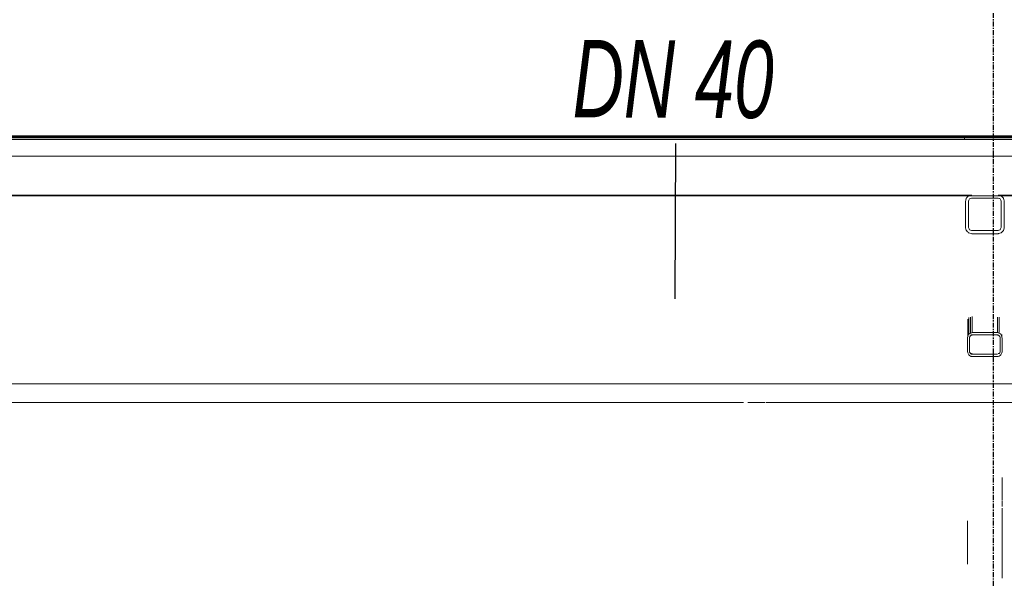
# Model space of a CAD drawing. Header units: millimetres. Extents: x 101535 to 192135, y -3968 to 17259.
# Tile 50 of 92: x 131264 to 133809, y 12910 to 14353. Entities that reach past the tile are written whole.
import ezdxf

# ---------------------------------------------------------------- set-up
doc = ezdxf.new("R2010")
doc.units = ezdxf.units.MM
doc.linetypes.add('IMPORT-Kropki i Kreski _4_', pattern=[1828.8, 914.4, -457.2, 0, -457.2])
doc.linetypes.add('Linia siatki', pattern=[22.225, 12.7, -3.175, 3.175, -3.175])
for name, color, linetype, lineweight in [('2_stropy_K_IR', 7, 'Continuous', 9), ('3_opisy_K_IR', 7, 'Continuous', 9), ('3_oświetlenie_K_IR', 7, 'Continuous', 9), ('4_osie_ISTN', 7, 'Continuous', 9), ('5_opisy_K_IR', 7, 'Continuous', 9), ('A-GENM', 7, 'Continuous', 18), ('P-PIPE', 7, 'Continuous', 18), ('P-PIPE-IDEN', 7, 'Continuous', 30), ('S-GRID', 7, 'Continuous', 30)]:
    doc.layers.add(name, color=color, linetype=linetype, lineweight=lineweight)
for name, color, linetype, lineweight, true_color in [('3_lądowisko_K_IR', 7, 'Continuous', 9, 0x999999), ('A-FLOR', 7, 'Continuous', 25, 0x007f00), ('rzut płyty_dwg', 7, 'Continuous', 9, 0x767676)]:
    doc.layers.add(name, color=color, linetype=linetype, lineweight=lineweight, true_color=true_color)
doc.styles.add('Arial Narrow_B_I_1', font='ARIALNBI.TTF', dxfattribs={"width": 0.8, "height": 200})

# ---------------------------------------------------------------- blocks, each defined once
blk = doc.blocks.new('Bezpośredni kształt - IR 026-25_3D1_2025_09_11-304393-Przekrój 5')
at = {"layer": 'A-GENM', "lineweight": 9}
for p, q in [((-33718.5, 14050), (-27587, 14050)), ((-33718.5, 14050), (-27587, 14050)), ((-30339.7, 13900), (-31281.2, 13900)), ((-30339.7, 13900), (-31281.2, 13900)), ((-30339.7, 13900), (-28381.2, 13900)), ((-28381.2, 13900), (-30339.7, 13900)), ((-28381.2, 13900), (-28378.6, 13900)), ((-28378.6, 13900), (-28381.2, 13900)), ((-28378.6, 13900), (-28378.2, 13900)), ((-28378.2, 13900), (-28378.6, 13900)), ((-28378.2, 13900), (-28365.2, 13900)), ((-28365.2, 13900), (-28378.2, 13900)), ((-28376.6, 13894.4), (-28374.4, 13896.7)), ((-28376.6, 13894.4), (-28374.4, 13896.7)), ((-28374.4, 13896.7), (-28373.2, 13897.9)), ((-28374.4, 13896.7), (-28373.2, 13897.9)), ((-28370, 13898.7), (-28373.2, 13897.9)), ((-28373.2, 13897.9), (-28370, 13898.7)), ((-28369.9, 13898.7), (-28370, 13898.7)), ((-28370, 13898.7), (-28369.9, 13898.7)), ((-28369.9, 13898.7), (-28365.4, 13899.9)), ((-28369.9, 13898.7), (-28365.4, 13899.9)), ((-28365.4, 13899.9), (-28365.2, 13900)), ((-28365.4, 13899.9), (-28365.2, 13900)), ((-28297, 13900), (-28297.2, 13900)), ((-28297.2, 13900), (-28283.7, 13900)), ((-28283.7, 13900), (-28297.2, 13900)), ((-28297.2, 13900), (-28297, 13900)), ((-28293.9, 13899.1), (-28297, 13900)), ((-28297, 13900), (-28293.9, 13899.1)), ((-28293.9, 13899.1), (-28293.7, 13899.1)), ((-28293.9, 13899.1), (-28293.7, 13899.1)), ((-28293.7, 13899.1), (-28289.2, 13897.9)), ((-28293.7, 13899.1), (-28289.2, 13897.9)), ((-28289.2, 13897.9), (-28288, 13896.7)), ((-28289.2, 13897.9), (-28288, 13896.7)), ((-28285.8, 13894.4), (-28288, 13896.7)), ((-28288, 13896.7), (-28285.8, 13894.4)), ((-28281.2, 13900), (-28283.7, 13900)), ((-28281.2, 13900), (-28283.7, 13900)), ((-27339.7, 13900), (-28281.2, 13900)), ((-27339.7, 13900), (-28281.2, 13900)), ((-28380.7, 13885.8), (-28381.2, 13884)), ((-28381.2, 13884), (-28380.7, 13885.8)), ((-28381.2, 13883.7), (-28381.2, 13884)), ((-28381.2, 13883.7), (-28381.2, 13884)), ((-28381.2, 13861.2), (-28381.2, 13883.7)), ((-28381.2, 13861.2), (-28381.2, 13883.7)), ((-28380.7, 13885.8), (-28379.2, 13891.5)), ((-28380.7, 13885.8), (-28379.2, 13891.5)), ((-28379.2, 13891.5), (-28379, 13892)), ((-28379.2, 13891.5), (-28379, 13892)), ((-28377.5, 13893.6), (-28379, 13892)), ((-28379, 13892), (-28377.5, 13893.6)), ((-28376.6, 13894.4), (-28377.5, 13893.6)), ((-28377.5, 13893.6), (-28376.6, 13894.4)), ((-28373.2, 13884), (-28372.2, 13886.3)), ((-28372.2, 13886.3), (-28373.2, 13884)), ((-28373.2, 13855.9), (-28373.2, 13884)), ((-28373.2, 13884), (-28373.2, 13855.9)), ((-28372.2, 13886.3), (-28370.8, 13889.7)), ((-28370.8, 13889.7), (-28372.2, 13886.3)), ((-28367.8, 13890.9), (-28370.8, 13889.7)), ((-28367.8, 13890.9), (-28370.8, 13889.7)), ((-28367.5, 13891), (-28367.8, 13890.9)), ((-28367.5, 13891), (-28367.8, 13890.9)), ((-28367.5, 13891), (-28365.4, 13891.9)), ((-28365.4, 13891.9), (-28367.5, 13891)), ((-28365.4, 13891.9), (-28365.2, 13892)), ((-28365.2, 13892), (-28365.4, 13891.9)), ((-28360.8, 13892), (-28365.2, 13892)), ((-28360.8, 13892), (-28365.2, 13892)), ((-28360.8, 13892), (-28359.9, 13892)), ((-28359.9, 13892), (-28360.8, 13892)), ((-28359.9, 13892), (-28355.9, 13892)), ((-28355.9, 13892), (-28359.9, 13892)), ((-28355.9, 13892), (-28345.2, 13892)), ((-28345.2, 13892), (-28355.9, 13892)), ((-28345.2, 13892), (-28334.6, 13892)), ((-28334.6, 13892), (-28345.2, 13892)), ((-28334.6, 13892), (-28330.5, 13892)), ((-28330.5, 13892), (-28334.6, 13892)), ((-28330.5, 13892), (-28329.7, 13892)), ((-28329.7, 13892), (-28330.5, 13892)), ((-28325.3, 13892), (-28329.7, 13892)), ((-28325.3, 13892), (-28329.7, 13892)), ((-28325.3, 13892), (-28322.2, 13892)), ((-28322.2, 13892), (-28325.3, 13892)), ((-28322.2, 13892), (-28321.6, 13892)), ((-28321.6, 13892), (-28322.2, 13892)), ((-28321.6, 13892), (-28318.7, 13892)), ((-28318.7, 13892), (-28321.6, 13892)), ((-28318.7, 13892), (-28311.3, 13892)), ((-28311.3, 13892), (-28318.7, 13892)), ((-28311.3, 13892), (-28303.8, 13892)), ((-28303.8, 13892), (-28311.3, 13892)), ((-28303.8, 13892), (-28300.9, 13892)), ((-28300.9, 13892), (-28303.8, 13892)), ((-28300.9, 13892), (-28300.3, 13892)), ((-28300.3, 13892), (-28300.9, 13892)), ((-28300.3, 13892), (-28297.2, 13892)), ((-28297.2, 13892), (-28300.3, 13892)), ((-28297, 13891.9), (-28297.2, 13892)), ((-28297, 13891.9), (-28297.2, 13892)), ((-28293.9, 13890.6), (-28297, 13891.9)), ((-28293.9, 13890.6), (-28297, 13891.9)), ((-28293.9, 13890.6), (-28293.7, 13890.6)), ((-28293.7, 13890.6), (-28293.9, 13890.6)), ((-28293.7, 13890.6), (-28291.5, 13889.7)), ((-28291.5, 13889.7), (-28293.7, 13890.6)), ((-28290.2, 13886.3), (-28291.5, 13889.7)), ((-28290.2, 13886.3), (-28291.5, 13889.7)), ((-28290.2, 13886.3), (-28289.2, 13884)), ((-28289.2, 13884), (-28290.2, 13886.3)), ((-28289.2, 13844.1), (-28289.2, 13884)), ((-28289.2, 13844.1), (-28289.2, 13884)), ((-28284.9, 13893.6), (-28285.8, 13894.4)), ((-28285.8, 13894.4), (-28284.9, 13893.6)), ((-28283.3, 13892), (-28284.9, 13893.6)), ((-28284.9, 13893.6), (-28283.3, 13892)), ((-28283.3, 13891.7), (-28283.3, 13892)), ((-28283.3, 13892), (-28283.3, 13891.7)), ((-28282.2, 13887.6), (-28283.3, 13891.7)), ((-28283.3, 13891.7), (-28282.2, 13887.6)), ((-28281.6, 13885.4), (-28282.2, 13887.6)), ((-28282.2, 13887.6), (-28281.6, 13885.4)), ((-28281.6, 13885.4), (-28281.6, 13885.4)), ((-28281.6, 13885.4), (-28281.5, 13885.2)), ((-28281.6, 13885.4), (-28281.6, 13885.4)), ((-28281.6, 13885.4), (-28281.5, 13885.2)), ((-28281.5, 13885.2), (-28281.2, 13884)), ((-28281.5, 13885.2), (-28281.2, 13884)), ((-28281.2, 13883.3), (-28281.2, 13884)), ((-28281.2, 13884), (-28281.2, 13883.3)), ((-28281.2, 13838.8), (-28281.2, 13883.3)), ((-28281.2, 13883.3), (-28281.2, 13838.8)), ((-28381.2, 13861.2), (-28381.2, 13860.5)), ((-28381.2, 13860.5), (-28381.2, 13861.2)), ((-28381.2, 13860.5), (-28381.2, 13816)), ((-28381.2, 13816), (-28381.2, 13860.5)), ((-28373.2, 13855.9), (-28373.2, 13816)), ((-28373.2, 13855.9), (-28373.2, 13816)), ((-28289.2, 13844.1), (-28289.2, 13816)), ((-28289.2, 13816), (-28289.2, 13844.1)), ((-28281.2, 13838.8), (-28281.2, 13838.5)), ((-28281.2, 13838.8), (-28281.2, 13838.5)), ((-28281.2, 13838.5), (-28281.2, 13816)), ((-28281.2, 13838.5), (-28281.2, 13816)), ((-28380.9, 13814.8), (-28381.2, 13816)), ((-28380.9, 13814.8), (-28381.2, 13816)), ((-28380.9, 13814.8), (-28380.8, 13814.6)), ((-28380.8, 13814.6), (-28380.9, 13814.8)), ((-28380.2, 13812.4), (-28380.8, 13814.6)), ((-28380.8, 13814.6), (-28380.8, 13814.6)), ((-28380.2, 13812.4), (-28380.8, 13814.6)), ((-28380.8, 13814.6), (-28380.8, 13814.6)), ((-28380.2, 13812.4), (-28379.1, 13808.3)), ((-28379.1, 13808.3), (-28380.2, 13812.4)), ((-28379.1, 13808.3), (-28379, 13808)), ((-28379, 13808), (-28379.1, 13808.3)), ((-28376.8, 13805.7), (-28379, 13808)), ((-28376.8, 13805.7), (-28379, 13808)), ((-28375.6, 13804.6), (-28376.8, 13805.7)), ((-28375.6, 13804.6), (-28376.8, 13805.7)), ((-28375.6, 13804.6), (-28374, 13803)), ((-28374, 13803), (-28375.6, 13804.6)), ((-28374, 13803), (-28373.2, 13802.1)), ((-28373.2, 13802.1), (-28374, 13803)), ((-28371.8, 13812.7), (-28373.2, 13816)), ((-28373.2, 13816), (-28371.8, 13812.7)), ((-28373.2, 13802.1), (-28366.3, 13800.3)), ((-28366.3, 13800.3), (-28373.2, 13802.1)), ((-28370.8, 13810.3), (-28371.8, 13812.7)), ((-28371.8, 13812.7), (-28370.8, 13810.3)), ((-28368.7, 13809.4), (-28370.8, 13810.3)), ((-28370.8, 13810.3), (-28368.7, 13809.4)), ((-28368.5, 13809.4), (-28368.7, 13809.4)), ((-28368.7, 13809.4), (-28368.5, 13809.4)), ((-28368.5, 13809.4), (-28365.4, 13808.1)), ((-28368.5, 13809.4), (-28365.4, 13808.1)), ((-28366.3, 13800.3), (-28365.2, 13800)), ((-28365.2, 13800), (-28366.3, 13800.3)), ((-28365.4, 13808.1), (-28365.2, 13808)), ((-28365.4, 13808.1), (-28365.2, 13808)), ((-28365.2, 13808), (-28360.8, 13808)), ((-28365.2, 13808), (-28360.8, 13808)), ((-28364.1, 13800), (-28365.2, 13800)), ((-28364.1, 13800), (-28365.2, 13800)), ((-28317.9, 13800), (-28364.1, 13800)), ((-28317.9, 13800), (-28364.1, 13800)), ((-28360.8, 13808), (-28359.9, 13808)), ((-28360.8, 13808), (-28359.9, 13808)), ((-28359.9, 13808), (-28355.9, 13808)), ((-28359.9, 13808), (-28355.9, 13808)), ((-28355.9, 13808), (-28345.2, 13808)), ((-28355.9, 13808), (-28345.2, 13808)), ((-28345.2, 13808), (-28334.6, 13808)), ((-28345.2, 13808), (-28334.6, 13808)), ((-28330.5, 13808), (-28334.6, 13808)), ((-28334.6, 13808), (-28330.5, 13808)), ((-28327.4, 13808), (-28330.5, 13808)), ((-28330.5, 13808), (-28327.4, 13808)), ((-28326.6, 13808), (-28327.4, 13808)), ((-28327.4, 13808), (-28326.6, 13808)), ((-28326, 13808), (-28326.6, 13808)), ((-28326.6, 13808), (-28326, 13808)), ((-28326, 13808), (-28321.6, 13808)), ((-28326, 13808), (-28321.6, 13808)), ((-28318.7, 13808), (-28321.6, 13808)), ((-28321.6, 13808), (-28318.7, 13808)), ((-28311.3, 13808), (-28318.7, 13808)), ((-28318.7, 13808), (-28311.3, 13808)), ((-28317.9, 13800), (-28316.8, 13800)), ((-28316.8, 13800), (-28317.9, 13800)), ((-28316.8, 13800), (-28297.2, 13800)), ((-28297.2, 13800), (-28316.8, 13800)), ((-28303.8, 13808), (-28311.3, 13808)), ((-28311.3, 13808), (-28303.8, 13808)), ((-28300.9, 13808), (-28303.8, 13808)), ((-28303.8, 13808), (-28300.9, 13808)), ((-28300.3, 13808), (-28300.9, 13808)), ((-28300.9, 13808), (-28300.3, 13808)), ((-28297.2, 13808), (-28300.3, 13808)), ((-28300.3, 13808), (-28297.2, 13808)), ((-28297, 13808.1), (-28297.2, 13808)), ((-28297.2, 13808), (-28297, 13808.1)), ((-28296.1, 13800.3), (-28297.2, 13800)), ((-28296.1, 13800.3), (-28297.2, 13800)), ((-28294.9, 13809), (-28297, 13808.1)), ((-28297, 13808.1), (-28294.9, 13809)), ((-28296.1, 13800.3), (-28289.2, 13802.1)), ((-28289.2, 13802.1), (-28296.1, 13800.3)), ((-28294.9, 13809), (-28294.6, 13809.1)), ((-28294.9, 13809), (-28294.6, 13809.1)), ((-28294.6, 13809.1), (-28291.5, 13810.3)), ((-28294.6, 13809.1), (-28291.5, 13810.3)), ((-28290.6, 13812.7), (-28291.5, 13810.3)), ((-28291.5, 13810.3), (-28290.6, 13812.7)), ((-28290.6, 13812.7), (-28289.2, 13816)), ((-28290.6, 13812.7), (-28289.2, 13816)), ((-28288, 13803.3), (-28289.2, 13802.1)), ((-28288, 13803.3), (-28289.2, 13802.1)), ((-28285.8, 13805.6), (-28288, 13803.3)), ((-28285.8, 13805.6), (-28288, 13803.3)), ((-28285.8, 13805.6), (-28284.9, 13806.4)), ((-28284.9, 13806.4), (-28285.8, 13805.6)), ((-28284.9, 13806.4), (-28283.3, 13808)), ((-28283.3, 13808), (-28284.9, 13806.4)), ((-28283.2, 13808.5), (-28283.3, 13808)), ((-28283.2, 13808.5), (-28283.3, 13808)), ((-28281.7, 13814.2), (-28283.2, 13808.5)), ((-28281.7, 13814.2), (-28283.2, 13808.5)), ((-28281.7, 13814.2), (-28281.2, 13816)), ((-28281.2, 13816), (-28281.7, 13814.2)), ((-28375.2, 13579), (-28375.2, 13536.8)), ((-28375.2, 13536.8), (-28375.2, 13579)), ((-28372.5, 13583.2), (-28372.5, 13540.1)), ((-28372.5, 13583.2), (-28372.5, 13540.1)), ((-28368.5, 13543.4), (-28368.5, 13584.6)), ((-28368.5, 13584.6), (-28368.5, 13543.4)), ((-28363.7, 13585.9), (-28363.7, 13544.6)), ((-28363.7, 13544.6), (-28363.7, 13585.9)), ((-28298.7, 13584.6), (-28298.7, 13544.6)), ((-28298.7, 13544.6), (-28298.7, 13584.6)), ((-28293.9, 13584.6), (-28293.9, 13545.3)), ((-28293.9, 13545.3), (-28293.9, 13584.6)), ((-28373.3, 13538.6), (-28374.3, 13536.8)), ((-28374.3, 13536.8), (-28373.3, 13538.6)), ((-28373.3, 13538.6), (-28372.5, 13540.1)), ((-28373.3, 13538.6), (-28372.5, 13540.1)), ((-28371.3, 13541.1), (-28372.5, 13540.1)), ((-28372.5, 13540.1), (-28371.3, 13541.1)), ((-28368.5, 13543.4), (-28371.3, 13541.1)), ((-28371.3, 13541.1), (-28368.5, 13543.4)), ((-28366.1, 13544), (-28368.5, 13543.4)), ((-28368.5, 13543.4), (-28366.1, 13544)), ((-28366.6, 13539.6), (-28366.6, 13537.8)), ((-28366.6, 13537.8), (-28366.6, 13539.6)), ((-28365.1, 13544.3), (-28366.1, 13544)), ((-28366.1, 13544), (-28365.1, 13544.3)), ((-28364.8, 13538.1), (-28363.7, 13538.4)), ((-28363.7, 13538.4), (-28364.8, 13538.1)), ((-28317.4, 13544.6), (-28363.7, 13544.6)), ((-28363.7, 13544.6), (-28317.4, 13544.6)), ((-28344.6, 13538.4), (-28363.7, 13538.4)), ((-28344.6, 13538.4), (-28363.7, 13538.4)), ((-28344.6, 13538.4), (-28298.7, 13538.4)), ((-28298.7, 13538.4), (-28344.6, 13538.4)), ((-28317.4, 13544.6), (-28298.7, 13544.6)), ((-28317.4, 13544.6), (-28298.7, 13544.6)), ((-28297.6, 13544.4), (-28298.7, 13544.6)), ((-28298.7, 13544.6), (-28297.6, 13544.4)), ((-28297.9, 13538.2), (-28298.7, 13538.4)), ((-28297.9, 13538.2), (-28298.7, 13538.4)), ((-28295.3, 13543.8), (-28297.6, 13544.4)), ((-28297.6, 13544.4), (-28295.3, 13543.8)), ((-28295.3, 13543.8), (-28293.9, 13543.4)), ((-28295.3, 13543.8), (-28293.9, 13543.4)), ((-28291, 13541.1), (-28293.9, 13543.4)), ((-28293.9, 13543.4), (-28291, 13541.1)), ((-28291, 13541.1), (-28289.9, 13540.1)), ((-28291, 13541.1), (-28289.9, 13540.1)), ((-28287.9, 13536.5), (-28289.9, 13540.1)), ((-28289.9, 13540.1), (-28287.9, 13536.5)), ((-28287.1, 13539.6), (-28287.1, 13535)), ((-28287.1, 13539.6), (-28287.1, 13535)), ((-28376.2, 13531.2), (-28376.2, 13529.1)), ((-28376.2, 13529.1), (-28376.2, 13531.2)), ((-28376.2, 13529.1), (-28376.1, 13529.4)), ((-28376.2, 13529.1), (-28376.1, 13529.4)), ((-28376.2, 13519.4), (-28376.2, 13529.1)), ((-28376.2, 13519.4), (-28376.2, 13529.1)), ((-28376.2, 13519.4), (-28376.2, 13498)), ((-28376.2, 13498), (-28376.2, 13519.4)), ((-28376.1, 13529.4), (-28375.9, 13530.9)), ((-28376.1, 13529.4), (-28375.9, 13530.9)), ((-28375.9, 13530.9), (-28375.2, 13535)), ((-28375.9, 13530.9), (-28375.2, 13535)), ((-28375.2, 13536.6), (-28375.2, 13535)), ((-28374.4, 13536.6), (-28375.2, 13535)), ((-28375.2, 13535), (-28375.2, 13536.6)), ((-28375.2, 13535), (-28374.4, 13536.6)), ((-28371.2, 13529.1), (-28370.8, 13531.6)), ((-28370.8, 13531.6), (-28371.2, 13529.1)), ((-28371.2, 13508.1), (-28371.2, 13529.1)), ((-28371.2, 13529.1), (-28371.2, 13508.1)), ((-28370.8, 13531.6), (-28370.7, 13531.9)), ((-28370.7, 13531.9), (-28370.8, 13531.6)), ((-28370.7, 13531.9), (-28370.6, 13532.6)), ((-28370.6, 13532.6), (-28370.7, 13531.9)), ((-28370.1, 13533.5), (-28370.6, 13532.6)), ((-28370.1, 13533.5), (-28370.6, 13532.6)), ((-28370.1, 13533.5), (-28369, 13535.7)), ((-28369, 13535.7), (-28370.1, 13533.5)), ((-28369, 13536.8), (-28369, 13535.7)), ((-28369, 13535.7), (-28369, 13536.8)), ((-28368.3, 13536.3), (-28369, 13535.7)), ((-28368.3, 13536.3), (-28369, 13535.7)), ((-28368.3, 13536.3), (-28366.6, 13537.7)), ((-28366.6, 13537.7), (-28368.3, 13536.3)), ((-28365.7, 13537.9), (-28366.6, 13537.7)), ((-28365.7, 13537.9), (-28366.6, 13537.7)), ((-28365.7, 13537.9), (-28364.8, 13538.1)), ((-28364.8, 13538.1), (-28365.7, 13537.9)), ((-28297.9, 13538.2), (-28296.8, 13537.9)), ((-28296.8, 13537.9), (-28297.9, 13538.2)), ((-28296.8, 13537.9), (-28295.8, 13537.7)), ((-28295.8, 13537.7), (-28296.8, 13537.9)), ((-28295.1, 13537.1), (-28295.8, 13537.7)), ((-28295.1, 13537.1), (-28295.8, 13537.7)), ((-28295.1, 13537.1), (-28293.4, 13535.7)), ((-28293.4, 13535.7), (-28295.1, 13537.1)), ((-28292.9, 13534.8), (-28293.4, 13535.7)), ((-28292.9, 13534.8), (-28293.4, 13535.7)), ((-28292.9, 13534.8), (-28291.8, 13532.6)), ((-28291.8, 13532.6), (-28292.9, 13534.8)), ((-28291.4, 13530.1), (-28291.8, 13532.6)), ((-28291.4, 13530.1), (-28291.8, 13532.6)), ((-28291.2, 13529.4), (-28291.4, 13530.1)), ((-28291.2, 13529.4), (-28291.4, 13530.1)), ((-28291.2, 13529.1), (-28291.2, 13529.4)), ((-28291.2, 13529.1), (-28291.2, 13529.4)), ((-28291.2, 13519.4), (-28291.2, 13529.1)), ((-28291.2, 13519.4), (-28291.2, 13529.1)), ((-28291.2, 13519.4), (-28291.2, 13498)), ((-28291.2, 13498), (-28291.2, 13519.4)), ((-28287.9, 13536.5), (-28287.1, 13535)), ((-28287.9, 13536.5), (-28287.1, 13535)), ((-28286.9, 13533.6), (-28287.1, 13535)), ((-28287.1, 13535), (-28286.9, 13533.6)), ((-28286.9, 13533.3), (-28286.9, 13533.6)), ((-28286.9, 13533.6), (-28286.9, 13533.3)), ((-28286.2, 13529.1), (-28286.9, 13533.3)), ((-28286.9, 13533.3), (-28286.2, 13529.1)), ((-28286.2, 13508.1), (-28286.2, 13529.1)), ((-28286.2, 13529.1), (-28286.2, 13508.1)), ((-28375.9, 13495.9), (-28376.2, 13498)), ((-28375.9, 13495.9), (-28376.2, 13498)), ((-28375.9, 13495.9), (-28375.8, 13495.2)), ((-28375.8, 13495.2), (-28375.9, 13495.9)), ((-28375.8, 13495.2), (-28375.7, 13494.6)), ((-28375.7, 13494.6), (-28375.8, 13495.2)), ((-28375.5, 13493.7), (-28375.2, 13492)), ((-28375.2, 13492), (-28375.5, 13493.7)), ((-28374.3, 13490.3), (-28375.2, 13492)), ((-28374.3, 13490.3), (-28375.2, 13492)), ((-28374.3, 13490.3), (-28372.5, 13487)), ((-28372.5, 13487), (-28374.3, 13490.3)), ((-28371.2, 13508.1), (-28371.2, 13498)), ((-28371.2, 13508.1), (-28371.2, 13498)), ((-28371.1, 13497.2), (-28371.2, 13498)), ((-28371.2, 13498), (-28371.1, 13497.2)), ((-28370.8, 13495.6), (-28371.1, 13497.2)), ((-28371.1, 13497.2), (-28370.8, 13495.6)), ((-28370.8, 13495.6), (-28370.6, 13494.4)), ((-28370.8, 13495.6), (-28370.6, 13494.4)), ((-28369.5, 13492.4), (-28370.6, 13494.4)), ((-28370.6, 13494.4), (-28369.5, 13492.4)), ((-28369.5, 13492.4), (-28369, 13491.4)), ((-28369.5, 13492.4), (-28369, 13491.4)), ((-28367.4, 13490), (-28369, 13491.4)), ((-28369, 13491.4), (-28367.4, 13490)), ((-28367.4, 13490), (-28366.6, 13489.3)), ((-28367.4, 13490), (-28366.6, 13489.3)), ((-28366.6, 13491.8), (-28366.6, 13489.3)), ((-28366.6, 13491.8), (-28366.6, 13489.3)), ((-28366.1, 13489.2), (-28366.6, 13489.3)), ((-28366.6, 13489.3), (-28366.1, 13489.2)), ((-28364.2, 13488.8), (-28366.1, 13489.2)), ((-28366.1, 13489.2), (-28364.2, 13488.8)), ((-28364.2, 13488.8), (-28363.7, 13488.6)), ((-28364.2, 13488.8), (-28363.7, 13488.6)), ((-28363.7, 13488.6), (-28363.7, 13490.5)), ((-28363.7, 13490.5), (-28363.7, 13488.6)), ((-28320.8, 13488.6), (-28363.7, 13488.6)), ((-28363.7, 13488.6), (-28320.8, 13488.6)), ((-28320.8, 13488.6), (-28298.7, 13488.6)), ((-28320.8, 13488.6), (-28298.7, 13488.6)), ((-28298.2, 13488.8), (-28298.7, 13488.6)), ((-28298.7, 13488.6), (-28298.2, 13488.8)), ((-28295.8, 13491.5), (-28295.8, 13490.1)), ((-28295.8, 13491.5), (-28295.8, 13490.1)), ((-28293.4, 13491.4), (-28295, 13490)), ((-28295, 13490), (-28293.4, 13491.4)), ((-28293.4, 13491.4), (-28292.8, 13492.4)), ((-28293.4, 13491.4), (-28292.8, 13492.4)), ((-28292.8, 13492.4), (-28291.8, 13494.4)), ((-28292.8, 13492.4), (-28291.8, 13494.4)), ((-28291.5, 13496), (-28291.8, 13494.4)), ((-28291.8, 13494.4), (-28291.5, 13496)), ((-28291.4, 13496.8), (-28291.5, 13496)), ((-28291.5, 13496), (-28291.4, 13496.8)), ((-28291.4, 13496.8), (-28291.2, 13498)), ((-28291.4, 13496.8), (-28291.2, 13498)), ((-28288.1, 13490.3), (-28289.9, 13487)), ((-28288.1, 13490.3), (-28289.9, 13487)), ((-28287.1, 13492), (-28288.1, 13490.3)), ((-28287.1, 13492), (-28288.1, 13490.3)), ((-28287.1, 13492), (-28286.6, 13495.2)), ((-28286.6, 13495.2), (-28287.1, 13492)), ((-28286.6, 13495.2), (-28286.5, 13495.9)), ((-28286.5, 13495.9), (-28286.6, 13495.2)), ((-28286.5, 13495.9), (-28286.2, 13498)), ((-28286.2, 13498), (-28286.5, 13495.9)), ((-28286.2, 13508.1), (-28286.2, 13498)), ((-28286.2, 13508.1), (-28286.2, 13498)), ((-28371.1, 13485.8), (-28372.5, 13487)), ((-28371.1, 13485.8), (-28372.5, 13487)), ((-28371.1, 13485.8), (-28368.5, 13483.6)), ((-28368.5, 13483.6), (-28371.1, 13485.8)), ((-28367.4, 13483.3), (-28368.5, 13483.6)), ((-28367.4, 13483.3), (-28368.5, 13483.6)), ((-28366.8, 13483.2), (-28367.4, 13483.3)), ((-28366.8, 13483.2), (-28367.4, 13483.3)), ((-28366.8, 13483.2), (-28365.3, 13482.8)), ((-28365.3, 13482.8), (-28366.8, 13483.2)), ((-28365.2, 13482.8), (-28363.7, 13482.4)), ((-28363.7, 13482.4), (-28365.2, 13482.8)), ((-28341.4, 13482.4), (-28363.7, 13482.4)), ((-28341.4, 13482.4), (-28363.7, 13482.4)), ((-28341.4, 13482.4), (-28298.7, 13482.4)), ((-28298.7, 13482.4), (-28341.4, 13482.4)), ((-28298.2, 13482.5), (-28298.7, 13482.4)), ((-28298.2, 13482.5), (-28298.7, 13482.4)), ((-28297.1, 13482.8), (-28298.2, 13482.5)), ((-28297.1, 13482.8), (-28298.2, 13482.5)), ((-28297.1, 13482.8), (-28293.9, 13483.6)), ((-28293.9, 13483.6), (-28297.1, 13482.8)), ((-28291.2, 13485.8), (-28293.9, 13483.6)), ((-28291.2, 13485.8), (-28293.9, 13483.6)), ((-28289.9, 13487), (-28291.2, 13485.8)), ((-28289.9, 13487), (-28291.2, 13485.8)), ((-28286.2, 13170.2), (-28286.2, 13155.3)), ((-28286.2, 13155.3), (-28286.2, 13170.2)), ((-28286.2, 13154.3), (-28286.2, 13112.1)), ((-28286.2, 13112.1), (-28286.2, 13154.3)), ((-28286.2, 13110.7), (-28286.2, 13095.2)), ((-28286.2, 13095.2), (-28286.2, 13110.7)), ((-28286.2, 13090.8), (-28286.2, 13089.6)), ((-28286.2, 13089.6), (-28286.2, 13090.8)), ((-28286.2, 13089.2), (-28286.2, 12910.3)), ((-28286.2, 12910.3), (-28286.2, 13089.2)), ((-28376.2, 12946.1), (-28376.2, 13058.6)), ((-28376.2, 13058.6), (-28376.2, 12946.1))]:
    blk.add_line(p, q, dxfattribs=at)
blk = doc.blocks.new('Bezpośredni kształt - CONCRETE_SLAB-304394-Przekrój 5')
blk.add_blockref('Bezpośredni kształt - IR 026-25_3D1_2025_09_11-304393-Przekrój 5', (0, 0))
blk = doc.blocks.new('Bezpośredni kształt - A9-305397-Przekrój 5')
at = {"layer": 'A-FLOR', "lineweight": 18}
for p, q in [((-26187.3, 14053), (-32158.7, 14053)), ((-32158.7, 14043), (-26187.3, 14043))]:
    blk.add_line(p, q, dxfattribs=at)
blk = doc.blocks.new('Bezpośredni kształt - CONCRETE_SLAB-305723-Przekrój 5')
at = {"layer": 'A-GENM', "lineweight": 9}
for p, q in [((-18113.7, 14048), (-37258.5, 14048)), ((-32084.7, 13898), (-18729.6, 13898))]:
    blk.add_line(p, q, dxfattribs=at)
blk = doc.blocks.new('Bezpośredni kształt - A9-305753-Przekrój 5')
at = {"layer": 'A-FLOR', "lineweight": 18}
for p, q in [((-27381.6, 14053), (-28383.4, 14053)), ((-28383.4, 14053), (-28383.4, 14050)), ((-28383.4, 14050), (-28383.4, 14043)), ((-27381.6, 14050), (-27381.6, 14053)), ((-27381.6, 14043), (-27381.6, 14050)), ((-28383.4, 14043), (-27381.6, 14043))]:
    blk.add_line(p, q, dxfattribs=at)
blk = doc.blocks.new('IR 026-25_3D1_2025_09_11_ifc-2-Przekrój 5')
at = {"layer": 'A-FLOR', "lineweight": 9}
for name in ['Bezpośredni kształt - A9-305397-Przekrój 5', 'Bezpośredni kształt - A9-305753-Przekrój 5']:
    blk.add_blockref(name, (0, 0), dxfattribs=at)
at = {"layer": 'A-GENM', "lineweight": 9}
for name in ['Bezpośredni kształt - CONCRETE_SLAB-304394-Przekrój 5', 'Bezpośredni kształt - CONCRETE_SLAB-305723-Przekrój 5']:
    blk.add_blockref(name, (0, 0), dxfattribs=at)
blk = doc.blocks.new('rzut płyty_dwg-2316949-Przekrój 5')
at = {"layer": '2_stropy_K_IR'}
blk.add_line((-31489.9, 14000), (-27515.9, 14000), dxfattribs=at)
at = {"layer": '2_stropy_K_IR', "flags": 128}
for points in [[(-27515.9, 14000), (-29770.3, 14000), (-29770.3, 14000), (-31489.9, 14000), (-31489.9, 14000), (-32113.9, 14000), (-38692.8, 14000), (-40623.7, 14000), (-38891.8, 14000), (-37228.6, 14000), (-31578, 14000), (-31489.9, 14000), (-31489.9, 14000)], [(-27515.9, 14000), (-29770.3, 14000), (-29770.3, 14000), (-31578, 14000), (-37228.6, 14000), (-40490.8, 14000)], [(-38528.4, 14000), (-35796, 14000), (-31053.8, 14000), (-25577.8, 14000), (-20835.8, 14000), (-18097.9, 14000), (-18097.9, 14000)]]:
    blk.add_lwpolyline(points, dxfattribs=at)
at = {"layer": '2_stropy_K_IR', "color": 251, "true_color": 0x666666, "flags": 128}
blk.add_lwpolyline([(-38528.4, 14000), (-35796, 14000), (-31053.8, 14000), (-25578, 14000), (-20835.8, 14000), (-18097.9, 14000)], dxfattribs=at)
at = {"layer": '3_lądowisko_K_IR', "color": 7, "lineweight": 13}
for p, q in [((-29670.3, 14000), (-29770.3, 14000)), ((-29297.1, 14000), (-28021.6, 14000))]:
    blk.add_line(p, q, dxfattribs=at)
at = {"layer": '3_lądowisko_K_IR', "color": 7, "lineweight": 13, "flags": 128}
for points in [[(-24973, 14000), (-27663.4, 14000), (-28991.3, 14000), (-31681.7, 14000), (-33008.3, 14000), (-32609, 14000)], [(-27184.2, 14000), (-29256.1, 14000), (-29433.1, 14000), (-28267.2, 14000), (-28310.7, 14000)], [(-29019.3, 14000), (-28021.6, 14000), (-28299.5, 14000), (-29297.1, 14000), (-29019.3, 14000), (-28299.5, 14000)]]:
    blk.add_lwpolyline(points, dxfattribs=at)
at = {"layer": '3_opisy_K_IR', "lineweight": 13, "flags": 128}
for points in [[(-29845.7, 14000), (-30102.8, 14000), (-29813.3, 14000)], [(-28733.2, 14000), (-28659.4, 14000), (-28583.2, 14000)]]:
    blk.add_lwpolyline(points, close=True, dxfattribs=at)
at = {"layer": '3_opisy_K_IR', "flags": 128}
blk.add_lwpolyline([(-29829.5, 14000), (-23088.9, 14000), (-23088.9, 14000), (-23088.9, 14000), (-19797.7, 14000)], dxfattribs=at)
at = {"layer": '3_oświetlenie_K_IR', "linetype": 'IMPORT-Kropki i Kreski _4_'}
blk.add_line((-16517.6, 14000), (-40101.4, 14000), dxfattribs=at)
at = {"layer": '3_oświetlenie_K_IR', "lineweight": 13}
for p, q in [((-30210.4, 14000), (-30497.9, 14000)), ((-30246.6, 14000), (-30461.6, 14000)), ((-30331.2, 14000), (-30377.1, 14000)), ((-30350, 14000), (-30358.3, 14000)), ((-30281, 14000), (-29924.6, 14000)), ((-30121.1, 14000), (-30084.5, 14000))]:
    blk.add_line(p, q, dxfattribs=at)
at = {"layer": '3_oświetlenie_K_IR', "color": 251, "lineweight": 13, "true_color": 0x666666}
for p, q in [((-29866, 14000), (-30226, 14000)), ((-29896, 14000), (-30196, 14000)), ((-30196, 14000), (-29896, 14000)), ((-29561.2, 14000), (-29844, 14000)), ((-29595.1, 14000), (-29810.1, 14000)), ((-29729, 14000), (-29676.2, 14000)), ((-29679.6, 14000), (-29725.6, 14000))]:
    blk.add_line(p, q, dxfattribs=at)
at = {"layer": '3_oświetlenie_K_IR', "color": 96, "lineweight": 13, "true_color": 0x007f00}
for p, q in [((-28630, 14000), (-28342.3, 14000)), ((-28378.6, 14000), (-28593.6, 14000)), ((-28463.2, 14000), (-28509.1, 14000)), ((-28484, 14000), (-28488.3, 14000))]:
    blk.add_line(p, q, dxfattribs=at)
at = {"layer": '3_oświetlenie_K_IR', "lineweight": 13, "flags": 128}
blk.add_lwpolyline([(-30265.4, 14000), (-29968.4, 14000), (-29940.2, 14000), (-30237.2, 14000)], close=True, dxfattribs=at)
at = {"layer": '4_osie_ISTN', "color": 251, "true_color": 0x666666}
for p, q in [((-28308.9, 14000), (-28706.8, 14000)), ((-27911.1, 14000), (-28706.8, 14000)), ((-27911.1, 14000), (-28308.9, 14000))]:
    blk.add_line(p, q, dxfattribs=at)
at = {"layer": '4_osie_ISTN', "color": 251, "linetype": 'IMPORT-Kropki i Kreski _4_', "true_color": 0x666666}
blk.add_line((-28308.9, 14000), (-28308.9, 14000), dxfattribs=at)
at = {"layer": '4_osie_ISTN', "color": 251, "linetype": 'IMPORT-Kropki i Kreski _4_', "true_color": 0x666666, "flags": 128}
blk.add_lwpolyline([(-10364.4, 14000), (-11364.4, 14000), (-46296.9, 14000)], dxfattribs=at)
blk.add_lwpolyline([(-10364.4, 14000), (-11364.4, 14000), (-46296.9, 14000)], dxfattribs=at)
at = {"layer": '5_opisy_K_IR'}
blk.add_line((-27665.4, 14000), (-28901.2, 14000), dxfattribs=at)

msp = doc.modelspace()

# ---------------------------------------------------------------- linework, layer by layer
at = {"layer": 'P-PIPE', "color": 30, "lineweight": 9, "true_color": 0xff8000}
for p, q in [((133860.4, 13412.5), (130106.6, 13412.5)), ((129309.1, 13364.2), (133134.9, 13364.2)), ((133146, 13364.2), (133191.3, 13364.2)), ((133193.5, 13364.2), (133860.4, 13364.2))]:
    msp.add_line(p, q, dxfattribs=at)
at = {"layer": 'P-PIPE-IDEN'}
msp.add_line((132958.6, 13631.4), (132960.2, 14033.5), dxfattribs=at)
at = {"layer": 'S-GRID', "linetype": 'Linia siatki'}
msp.add_line((133781.2, 11534.9), (133781.2, 15457.9), dxfattribs=at)

# ---------------------------------------------------------------- block references
at = {"lineweight": 5}
msp.add_blockref('IR 026-25_3D1_2025_09_11_ifc-2-Przekrój 5', (162090.1, 0), dxfattribs=at)
at = {"layer": 'rzut płyty_dwg', "color": 7}
msp.add_blockref('rzut płyty_dwg-2316949-Przekrój 5', (162090.1, 0), dxfattribs=at)

# ---------------------------------------------------------------- texts
at = {"layer": 'P-PIPE-IDEN', "insert": (132694.1, 14300.8), "char_height": 200, "width": 641.35, "attachment_point": 1, "rotation": 359.7708, "style": 'Arial Narrow_B_I_1'}
msp.add_mtext('DN 40', dxfattribs=at)

doc.saveas('drawing.dxf')
